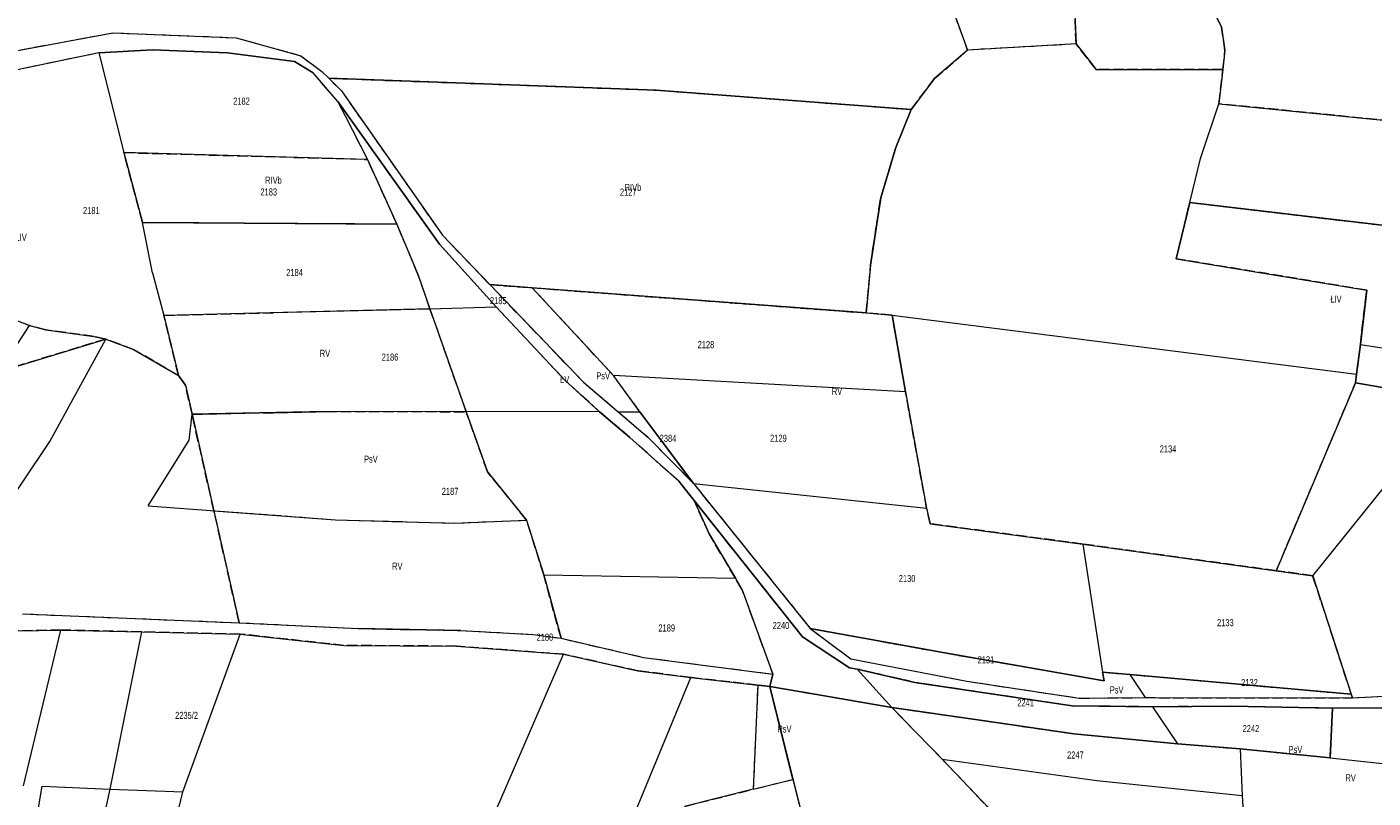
# Model space of a CAD drawing. Header units: metres. Extents: x 7496145 to 7500200, y 5498500 to 5502080.
# Tile 30 of 202: x 7497962 to 7498247, y 5499124 to 5499288. Entities that reach past the tile are written whole.
import ezdxf
from ezdxf.enums import TextEntityAlignment as Align

# ---------------------------------------------------------------- set-up
doc = ezdxf.new("R2010")
doc.units = ezdxf.units.M
doc.header["$MEASUREMENT"] = 0
for name, pattern in [('2.25_0.75', [3, 2.25, -0.75]), ('219-1000', [0]), ('egug-1000', [0])]:
    doc.linetypes.add(name, pattern=pattern)
for name, color, linetype in [('209-oznaczenie konturu klasyfikacyjnego', 7, 'CONTINUOUS'), ('211-numer działki ewidencyjnej', 7, 'CONTINUOUS'), ('217-kontur klasyfikacyjny', 7, 'CONTINUOUS'), ('218-kontur użytku gruntowego', 7, 'CONTINUOUS'), ('219-działka ewidencyjna', 7, 'CONTINUOUS')]:
    doc.layers.add(name, color=color, linetype=linetype)
doc.styles.get("Standard").update_dxf_attribs({"font": 'Working1250', "width": 0.75})

msp = doc.modelspace()

# ---------------------------------------------------------------- linework, layer by layer
at = {"layer": '217-kontur klasyfikacyjny', "color": 3, "linetype": '2.25_0.75', "lineweight": 18, "flags": 128}
for points in [[(7498161.26, 5499282.65), (7498156.9, 5499294.67)], [(7498184.25, 5499283.93), (7498183.77, 5499295.1)], [(7498215.08, 5499287.47), (7498211.46, 5499294.86)], [(7497933.97, 5499277.77), (7497980.07, 5499286.31)], [(7497980.07, 5499286.31), (7498006.19, 5499285.25)], [(7498215.82, 5499282.61), (7498215.08, 5499287.47)], [(7498006.19, 5499285.25), (7498019.9, 5499281.43)], [(7498184.25, 5499283.93), (7498161.26, 5499282.65)], [(7498188.51, 5499278.49), (7498184.25, 5499283.93)], [(7497977.05, 5499282.05), (7497956.42, 5499277.76)], [(7497988.45, 5499282.67), (7497977.05, 5499282.05)], [(7498004.36, 5499282.02), (7497988.45, 5499282.67)], [(7498018.57, 5499280.19), (7498004.36, 5499282.02)], [(7498019.9, 5499281.43), (7498024.32, 5499278.11)], [(7498154.21, 5499276.59), (7498161.26, 5499282.65)], [(7498215.36, 5499278.55), (7498215.82, 5499282.61)], [(7498022.53, 5499277.79), (7498018.57, 5499280.19)], [(7498027.75, 5499271.75), (7498022.53, 5499277.79)], [(7498024.32, 5499278.11), (7498025.81, 5499276.65)], [(7498215.36, 5499278.55), (7498188.51, 5499278.49)], [(7498214.52, 5499271.26), (7498215.36, 5499278.55)], [(7498025.81, 5499276.65), (7498095.23, 5499274.14)], [(7498025.81, 5499276.65), (7498028.5, 5499273.99)], [(7498149.29, 5499270.03), (7498154.21, 5499276.59)], [(7498028.5, 5499273.99), (7498049.93, 5499243.35)], [(7498095.23, 5499274.14), (7498149.29, 5499270.03)], [(7498034.05, 5499259.44), (7498027.75, 5499271.75)], [(7498049.31, 5499241.45), (7498027.75, 5499271.75)], [(7498146.03, 5499261.95), (7498149.29, 5499270.03)], [(7498334.55, 5499259.25), (7498214.52, 5499271.26)], [(7497986.33, 5499246.04), (7497982.4, 5499260.88)], [(7497982.4, 5499260.88), (7498034.05, 5499259.44)], [(7498142.83, 5499251.31), (7498146.03, 5499261.95)], [(7498040.28, 5499245.69), (7498034.05, 5499259.44)], [(7498140.67, 5499236.99), (7498142.83, 5499251.31)], [(7498205.5, 5499238.39), (7498208.34, 5499250.28)], [(7498208.34, 5499250.28), (7498267.74, 5499243.31)], [(7498040.28, 5499245.69), (7497986.33, 5499246.04)], [(7498044.81, 5499234.9), (7498040.28, 5499245.69)], [(7498049.93, 5499243.35), (7498059.94, 5499232.88)], [(7498061.31, 5499228.14), (7498049.31, 5499241.45)], [(7498245.86, 5499231.71), (7498205.5, 5499238.39)], [(7498047.28, 5499227.74), (7498044.81, 5499234.9)], [(7498139.76, 5499226.87), (7498140.67, 5499236.99)], [(7498059.94, 5499232.88), (7498068.97, 5499232.2)], [(7498059.94, 5499232.88), (7498079.83, 5499212.17)], [(7498068.97, 5499232.2), (7498139.76, 5499226.87)], [(7498086.19, 5499213.6), (7498068.97, 5499232.2)], [(7498244.52, 5499220.17), (7498245.86, 5499231.71)], [(7497962.38, 5499224.18), (7497953.5, 5499227.67)], [(7497990.87, 5499226.37), (7498047.28, 5499227.74)], [(7497993.96, 5499213.64), (7497990.87, 5499226.37)], [(7498054.97, 5499205.93), (7498047.28, 5499227.74)], [(7498075.87, 5499212.64), (7498061.31, 5499228.14)], [(7498145.26, 5499226.42), (7498139.76, 5499226.87)], [(7498148.09, 5499210.15), (7498145.26, 5499226.42)], [(7497965.84, 5499223.28), (7497962.38, 5499224.18)], [(7497976.05, 5499221.9), (7497965.84, 5499223.28)], [(7497978.56, 5499221.34), (7497823.42, 5499174.04)], [(7497978.56, 5499221.34), (7497976.05, 5499221.9)], [(7497984.46, 5499219.11), (7497978.56, 5499221.34)], [(7497993.96, 5499213.64), (7497984.46, 5499219.11)], [(7498243.71, 5499213.91), (7498244.52, 5499220.17)], [(7497995.45, 5499211.56), (7497993.96, 5499213.64)], [(7498083.22, 5499205.92), (7498075.87, 5499212.64)], [(7498079.83, 5499212.17), (7498087.17, 5499205.92)], [(7498091.79, 5499205.93), (7498086.19, 5499213.6)], [(7498226.7, 5499172.2), (7498243.52, 5499212.08)], [(7498243.52, 5499212.08), (7498243.71, 5499213.91)], [(7498243.52, 5499212.08), (7498254.92, 5499210.04)], [(7497996.84, 5499205.37), (7497995.45, 5499211.56)], [(7498152.56, 5499185.48), (7498148.09, 5499210.15)], [(7497996.84, 5499205.37), (7498025.34, 5499205.95)], [(7498001.46, 5499184.93), (7497996.84, 5499205.37)], [(7498025.34, 5499205.95), (7498054.97, 5499205.93)], [(7498059.46, 5499193.19), (7498054.97, 5499205.93)], [(7498089.65, 5499200.47), (7498083.22, 5499205.92)], [(7498087.17, 5499205.92), (7498093.46, 5499200.55)], [(7498103.13, 5499190.72), (7498091.79, 5499205.93)], [(7498100.01, 5499191.17), (7498089.65, 5499200.47)], [(7498093.46, 5499200.55), (7498103.13, 5499190.72)], [(7498067.76, 5499182.92), (7498059.46, 5499193.19)], [(7498103.3, 5499187.08), (7498100.01, 5499191.17)], [(7498103.13, 5499190.72), (7498127.9, 5499159.94)], [(7498106.45, 5499180.05), (7498103.3, 5499187.08)], [(7498126.29, 5499158.14), (7498103.3, 5499187.08)], [(7498006.84, 5499161.15), (7498001.46, 5499184.93)], [(7498001.46, 5499184.93), (7498027.24, 5499183.02)], [(7498153.3, 5499182.17), (7498152.56, 5499185.48)], [(7498027.24, 5499183.02), (7498052.38, 5499182.29)], [(7498052.38, 5499182.29), (7498067.76, 5499182.92)], [(7498071.42, 5499171.31), (7498067.76, 5499182.92)], [(7498185.67, 5499177.85), (7498153.3, 5499182.17)], [(7498112.03, 5499170.61), (7498106.45, 5499180.05)], [(7498226.7, 5499172.2), (7498185.67, 5499177.85)], [(7498234.42, 5499171.14), (7498226.7, 5499172.2)], [(7498075.06, 5499157.86), (7498071.42, 5499171.31)], [(7498113.48, 5499168.13), (7498112.03, 5499170.61)], [(7498242.6, 5499146), (7498234.42, 5499171.14)], [(7498120, 5499150.28), (7498113.48, 5499168.13)], [(7497960.88, 5499163.05), (7498006.84, 5499161.15)], [(7498006.84, 5499161.15), (7498032.06, 5499159.94)], [(7497969.05, 5499159.61), (7497959.74, 5499159.46)], [(7497986.17, 5499159.21), (7497969.05, 5499159.61)], [(7498007.04, 5499158.77), (7497986.17, 5499159.21)], [(7498029.01, 5499156.35), (7498007.04, 5499158.77)], [(7498032.06, 5499159.94), (7498053.85, 5499159.51)], [(7498053.85, 5499159.51), (7498069.12, 5499158.69)], [(7498069.12, 5499158.69), (7498075.06, 5499157.86)], [(7498075.06, 5499157.86), (7498092.58, 5499153.81)], [(7498136.19, 5499151.58), (7498126.29, 5499158.14)], [(7498127.9, 5499159.94), (7498156.45, 5499154.75)], [(7498127.9, 5499159.94), (7498136.48, 5499153.51)], [(7498052.92, 5499156.2), (7498029.01, 5499156.35)], [(7498075.59, 5499154.48), (7498052.92, 5499156.2)], [(7498091.35, 5499150.96), (7498075.59, 5499154.48)], [(7498092.58, 5499153.81), (7498107.91, 5499151.81)], [(7498136.48, 5499153.51), (7498161.08, 5499148.76)], [(7498156.45, 5499154.75), (7498190.2, 5499148.87)], [(7498102.61, 5499149.54), (7498091.35, 5499150.96)], [(7498116.78, 5499147.93), (7498102.61, 5499149.54)], [(7498107.91, 5499151.81), (7498120, 5499150.28)], [(7498120, 5499150.28), (7498119.31, 5499147.64)], [(7498137.85, 5499151.34), (7498136.19, 5499151.58)], [(7498150.08, 5499148.51), (7498137.85, 5499151.34)], [(7498190.2, 5499148.87), (7498189.82, 5499150.65)], [(7498189.82, 5499150.65), (7498195.64, 5499150.2)], [(7498195.64, 5499150.2), (7498242.6, 5499146)], [(7498116.78, 5499147.93), (7498115.79, 5499125.83)], [(7498119.31, 5499147.64), (7498116.78, 5499147.93)], [(7498119.31, 5499147.64), (7498128.9, 5499146.01)], [(7498124.23, 5499127.93), (7498119.31, 5499147.64)], [(7498183.44, 5499143.51), (7498150.08, 5499148.51)], [(7498161.08, 5499148.76), (7498184.93, 5499145.16)], [(7498128.9, 5499146.01), (7498145.21, 5499143.19)], [(7498200.48, 5499143.34), (7498183.44, 5499143.51)], [(7498184.93, 5499145.16), (7498198.87, 5499145.27)], [(7498198.87, 5499145.27), (7498242.85, 5499145.23)], [(7498217.11, 5499143.43), (7498200.48, 5499143.34)], [(7498238.64, 5499143.03), (7498217.11, 5499143.43)], [(7498242.85, 5499145.23), (7498242.6, 5499146)], [(7498242.85, 5499145.23), (7498252.26, 5499145.72)], [(7498145.21, 5499143.19), (7498163.93, 5499140.48)], [(7498155.87, 5499132.2), (7498145.21, 5499143.19)], [(7498238.1, 5499132.51), (7498238.64, 5499143.03)], [(7498249.07, 5499143.08), (7498238.64, 5499143.03)], [(7498163.93, 5499140.48), (7498183.78, 5499137.59)], [(7498183.78, 5499137.59), (7498205.72, 5499135.51)], [(7498205.72, 5499135.51), (7498219.03, 5499134.41)], [(7498177.15, 5499109.88), (7498155.87, 5499132.2)], [(7498219.03, 5499134.41), (7498238.1, 5499132.51)], [(7498115.79, 5499125.83), (7498124.23, 5499127.93)], [(7498124.23, 5499127.93), (7498132.19, 5499096.06)], [(7498101.22, 5499122.2), (7498115.79, 5499125.83)]]:
    msp.add_lwpolyline(points, dxfattribs=at)
at = {"layer": '218-kontur użytku gruntowego', "color": 3, "linetype": 'egug-1000', "lineweight": 18, "flags": 128}
for points in [[(7498156.9, 5499294.67), (7498161.26, 5499282.65)], [(7498183.77, 5499295.1), (7498184.25, 5499283.93)], [(7498211.46, 5499294.86), (7498215.08, 5499287.47)], [(7497933.97, 5499277.77), (7497980.07, 5499286.31)], [(7497980.07, 5499286.31), (7498006.19, 5499285.25)], [(7498215.08, 5499287.47), (7498215.82, 5499282.61)], [(7498006.19, 5499285.25), (7498019.9, 5499281.43)], [(7498184.25, 5499283.93), (7498161.26, 5499282.65)], [(7498184.25, 5499283.93), (7498188.51, 5499278.49)], [(7497977.05, 5499282.05), (7497956.42, 5499277.76)], [(7497988.45, 5499282.67), (7497977.05, 5499282.05)], [(7498004.36, 5499282.02), (7497988.45, 5499282.67)], [(7498018.57, 5499280.19), (7498004.36, 5499282.02)], [(7498019.9, 5499281.43), (7498024.32, 5499278.11)], [(7498161.26, 5499282.65), (7498154.21, 5499276.59)], [(7498215.82, 5499282.61), (7498215.36, 5499278.55)], [(7498022.53, 5499277.79), (7498018.57, 5499280.19)], [(7498027.75, 5499271.75), (7498022.53, 5499277.79)], [(7498024.32, 5499278.11), (7498025.81, 5499276.65)], [(7498188.51, 5499278.49), (7498215.36, 5499278.55)], [(7498215.36, 5499278.55), (7498214.52, 5499271.26)], [(7498025.81, 5499276.65), (7498028.5, 5499273.99)], [(7498095.23, 5499274.14), (7498025.81, 5499276.65)], [(7498154.21, 5499276.59), (7498149.29, 5499270.03)], [(7498028.5, 5499273.99), (7498049.93, 5499243.35)], [(7498149.29, 5499270.03), (7498095.23, 5499274.14)], [(7498027.75, 5499271.75), (7498034.05, 5499259.44)], [(7498049.31, 5499241.45), (7498027.75, 5499271.75)], [(7498149.29, 5499270.03), (7498146.03, 5499261.95)], [(7498214.52, 5499271.26), (7498334.55, 5499259.25)], [(7497982.4, 5499260.88), (7497986.33, 5499246.04)], [(7498034.05, 5499259.44), (7497982.4, 5499260.88)], [(7498146.03, 5499261.95), (7498142.83, 5499251.31)], [(7498034.05, 5499259.44), (7498040.28, 5499245.69)], [(7498142.83, 5499251.31), (7498140.67, 5499236.99)], [(7498208.34, 5499250.28), (7498205.5, 5499238.39)], [(7498267.74, 5499243.31), (7498208.34, 5499250.28)], [(7497986.33, 5499246.04), (7498040.28, 5499245.69)], [(7498040.28, 5499245.69), (7498044.81, 5499234.9)], [(7498049.93, 5499243.35), (7498059.94, 5499232.88)], [(7498061.31, 5499228.14), (7498049.31, 5499241.45)], [(7498205.5, 5499238.39), (7498245.86, 5499231.71)], [(7498044.81, 5499234.9), (7498047.28, 5499227.74)], [(7498140.67, 5499236.99), (7498139.76, 5499226.87)], [(7498059.94, 5499232.88), (7498079.83, 5499212.17)], [(7498068.97, 5499232.2), (7498059.94, 5499232.88)], [(7498086.19, 5499213.6), (7498068.97, 5499232.2)], [(7498139.76, 5499226.87), (7498068.97, 5499232.2)], [(7498245.86, 5499231.71), (7498244.52, 5499220.17)], [(7497953.5, 5499227.67), (7497962.38, 5499224.18)], [(7498047.28, 5499227.74), (7497990.87, 5499226.37)], [(7497990.87, 5499226.37), (7497993.96, 5499213.64)], [(7498047.28, 5499227.74), (7498054.97, 5499205.93)], [(7498075.87, 5499212.64), (7498061.31, 5499228.14)], [(7498139.76, 5499226.87), (7498145.26, 5499226.42)], [(7498145.26, 5499226.42), (7498148.09, 5499210.15)], [(7497962.38, 5499224.18), (7497965.84, 5499223.28)], [(7497965.84, 5499223.28), (7497976.05, 5499221.9)], [(7497823.42, 5499174.04), (7497978.56, 5499221.34)], [(7497976.05, 5499221.9), (7497978.56, 5499221.34)], [(7497978.56, 5499221.34), (7497984.46, 5499219.11)], [(7497984.46, 5499219.11), (7497993.96, 5499213.64)], [(7498244.52, 5499220.17), (7498243.71, 5499213.91)], [(7497993.96, 5499213.64), (7497995.45, 5499211.56)], [(7498083.22, 5499205.92), (7498075.87, 5499212.64)], [(7498079.83, 5499212.17), (7498087.17, 5499205.92)], [(7498091.79, 5499205.93), (7498086.19, 5499213.6)], [(7498243.52, 5499212.08), (7498226.7, 5499172.2)], [(7498243.71, 5499213.91), (7498243.52, 5499212.08)], [(7498254.92, 5499210.04), (7498243.52, 5499212.08)], [(7497995.45, 5499211.56), (7497996.84, 5499205.37)], [(7498148.09, 5499210.15), (7498152.56, 5499185.48)], [(7498025.34, 5499205.95), (7497996.84, 5499205.37)], [(7497996.84, 5499205.37), (7498001.46, 5499184.93)], [(7498054.97, 5499205.93), (7498025.34, 5499205.95)], [(7498054.97, 5499205.93), (7498059.46, 5499193.19)], [(7498089.65, 5499200.47), (7498083.22, 5499205.92)], [(7498087.17, 5499205.92), (7498093.46, 5499200.55)], [(7498103.13, 5499190.72), (7498091.79, 5499205.93)], [(7498100.01, 5499191.17), (7498089.65, 5499200.47)], [(7498093.46, 5499200.55), (7498103.13, 5499190.72)], [(7498059.46, 5499193.19), (7498067.76, 5499182.92)], [(7498103.3, 5499187.08), (7498100.01, 5499191.17)], [(7498103.13, 5499190.72), (7498127.9, 5499159.94)], [(7498103.3, 5499187.08), (7498106.45, 5499180.05)], [(7498126.29, 5499158.14), (7498103.3, 5499187.08)], [(7498001.46, 5499184.93), (7498027.24, 5499183.02)], [(7498001.46, 5499184.93), (7498006.84, 5499161.15)], [(7498152.56, 5499185.48), (7498153.3, 5499182.17)], [(7498027.24, 5499183.02), (7498052.38, 5499182.29)], [(7498052.38, 5499182.29), (7498067.76, 5499182.92)], [(7498067.76, 5499182.92), (7498071.42, 5499171.31)], [(7498153.3, 5499182.17), (7498185.67, 5499177.85)], [(7498106.45, 5499180.05), (7498112.03, 5499170.61)], [(7498185.67, 5499177.85), (7498226.7, 5499172.2)], [(7498226.7, 5499172.2), (7498234.42, 5499171.14)], [(7498071.42, 5499171.31), (7498075.06, 5499157.86)], [(7498112.03, 5499170.61), (7498113.48, 5499168.13)], [(7498234.42, 5499171.14), (7498242.6, 5499146)], [(7498113.48, 5499168.13), (7498120, 5499150.28)], [(7497960.88, 5499163.05), (7498006.84, 5499161.15)], [(7498006.84, 5499161.15), (7498032.06, 5499159.94)], [(7497959.74, 5499159.46), (7497969.05, 5499159.61)], [(7497969.05, 5499159.61), (7497986.17, 5499159.21)], [(7497986.17, 5499159.21), (7498007.04, 5499158.77)], [(7498007.04, 5499158.77), (7498029.01, 5499156.35)], [(7498032.06, 5499159.94), (7498053.85, 5499159.51)], [(7498053.85, 5499159.51), (7498069.12, 5499158.69)], [(7498069.12, 5499158.69), (7498075.06, 5499157.86)], [(7498075.06, 5499157.86), (7498092.58, 5499153.81)], [(7498136.19, 5499151.58), (7498126.29, 5499158.14)], [(7498127.9, 5499159.94), (7498136.48, 5499153.51)], [(7498156.45, 5499154.75), (7498127.9, 5499159.94)], [(7498029.01, 5499156.35), (7498052.92, 5499156.2)], [(7498052.92, 5499156.2), (7498075.59, 5499154.48)], [(7498075.59, 5499154.48), (7498091.35, 5499150.96)], [(7498092.58, 5499153.81), (7498107.91, 5499151.81)], [(7498136.48, 5499153.51), (7498161.08, 5499148.76)], [(7498190.2, 5499148.87), (7498156.45, 5499154.75)], [(7498091.35, 5499150.96), (7498102.61, 5499149.54)], [(7498102.61, 5499149.54), (7498116.78, 5499147.93)], [(7498107.91, 5499151.81), (7498120, 5499150.28)], [(7498120, 5499150.28), (7498119.31, 5499147.64)], [(7498137.85, 5499151.34), (7498136.19, 5499151.58)], [(7498150.08, 5499148.51), (7498137.85, 5499151.34)], [(7498195.64, 5499150.2), (7498189.82, 5499150.65)], [(7498189.82, 5499150.65), (7498190.2, 5499148.87)], [(7498242.6, 5499146), (7498195.64, 5499150.2)], [(7498116.78, 5499147.93), (7498115.79, 5499125.83)], [(7498119.31, 5499147.64), (7498116.78, 5499147.93)], [(7498124.23, 5499127.93), (7498119.31, 5499147.64)], [(7498128.9, 5499146.01), (7498119.31, 5499147.64)], [(7498183.44, 5499143.51), (7498150.08, 5499148.51)], [(7498161.08, 5499148.76), (7498184.93, 5499145.16)], [(7498145.21, 5499143.19), (7498128.9, 5499146.01)], [(7498200.48, 5499143.34), (7498183.44, 5499143.51)], [(7498184.93, 5499145.16), (7498198.87, 5499145.27)], [(7498198.87, 5499145.27), (7498242.85, 5499145.23)], [(7498217.11, 5499143.43), (7498200.48, 5499143.34)], [(7498238.64, 5499143.03), (7498217.11, 5499143.43)], [(7498242.6, 5499146), (7498242.85, 5499145.23)], [(7498242.85, 5499145.23), (7498252.26, 5499145.72)], [(7498145.21, 5499143.19), (7498155.87, 5499132.2)], [(7498163.93, 5499140.48), (7498145.21, 5499143.19)], [(7498238.64, 5499143.03), (7498238.1, 5499132.51)], [(7498249.07, 5499143.08), (7498238.64, 5499143.03)], [(7498183.78, 5499137.59), (7498163.93, 5499140.48)], [(7498205.72, 5499135.51), (7498183.78, 5499137.59)], [(7498219.03, 5499134.41), (7498205.72, 5499135.51)], [(7498155.87, 5499132.2), (7498177.15, 5499109.88)], [(7498238.1, 5499132.51), (7498219.03, 5499134.41)], [(7498115.79, 5499125.83), (7498124.23, 5499127.93)], [(7498124.23, 5499127.93), (7498132.19, 5499096.06)], [(7498115.79, 5499125.83), (7498101.22, 5499122.2)]]:
    msp.add_lwpolyline(points, dxfattribs=at)
at = {"layer": '219-działka ewidencyjna', "color": 3, "linetype": '219-1000', "lineweight": 18, "flags": 128}
for points in [[(7497933.97, 5499277.77), (7497980.07, 5499286.31)], [(7497980.07, 5499286.31), (7498006.19, 5499285.25)], [(7498006.19, 5499285.25), (7498019.9, 5499281.43)], [(7497977.05, 5499282.05), (7497956.42, 5499277.76)], [(7497977.05, 5499282.05), (7497988.45, 5499282.67)], [(7497977.05, 5499282.05), (7497982.4, 5499260.88)], [(7497988.45, 5499282.67), (7498004.36, 5499282.02)], [(7498004.36, 5499282.02), (7498018.57, 5499280.19)], [(7498019.9, 5499281.43), (7498024.32, 5499278.11)], [(7498018.57, 5499280.19), (7498022.53, 5499277.79)], [(7498027.75, 5499271.75), (7498022.53, 5499277.79)], [(7498024.32, 5499278.11), (7498025.81, 5499276.65)], [(7498025.81, 5499276.65), (7498028.5, 5499273.99)], [(7498025.81, 5499276.65), (7498095.23, 5499274.14)], [(7498028.5, 5499273.99), (7498049.93, 5499243.35)], [(7498095.23, 5499274.14), (7498149.29, 5499270.03)], [(7498027.75, 5499271.75), (7498034.05, 5499259.44)], [(7498027.75, 5499271.75), (7498049.31, 5499241.45)], [(7498146.03, 5499261.95), (7498149.29, 5499270.03)], [(7498210.66, 5499259.66), (7498214.52, 5499271.26)], [(7498214.52, 5499271.26), (7498334.55, 5499259.25)], [(7497982.4, 5499260.88), (7497986.33, 5499246.04)], [(7498034.05, 5499259.44), (7497982.4, 5499260.88)], [(7498142.83, 5499251.31), (7498146.03, 5499261.95)], [(7498034.05, 5499259.44), (7498040.28, 5499245.69)], [(7498208.34, 5499250.28), (7498210.66, 5499259.66)], [(7498140.67, 5499236.99), (7498142.83, 5499251.31)], [(7498205.5, 5499238.39), (7498208.34, 5499250.28)], [(7498208.34, 5499250.28), (7498267.74, 5499243.31)], [(7497988.45, 5499235.37), (7497986.33, 5499246.04)], [(7498040.28, 5499245.69), (7497986.33, 5499246.04)], [(7498040.28, 5499245.69), (7498044.81, 5499234.9)], [(7498049.93, 5499243.35), (7498059.94, 5499232.88)], [(7498049.31, 5499241.45), (7498061.31, 5499228.14)], [(7498205.5, 5499238.39), (7498245.86, 5499231.71)], [(7497988.45, 5499235.37), (7497990.87, 5499226.37)], [(7498044.81, 5499234.9), (7498047.28, 5499227.74)], [(7498140.67, 5499236.99), (7498139.76, 5499226.87)], [(7498059.94, 5499232.88), (7498079.83, 5499212.17)], [(7498059.94, 5499232.88), (7498139.76, 5499226.87)], [(7498244.52, 5499220.17), (7498245.86, 5499231.71)], [(7497953.5, 5499227.67), (7497962.38, 5499224.18)], [(7498047.28, 5499227.74), (7497990.87, 5499226.37)], [(7497990.87, 5499226.37), (7497993.96, 5499213.64)], [(7498047.28, 5499227.74), (7498061.31, 5499228.14)], [(7498061.31, 5499228.14), (7498075.87, 5499212.64)], [(7498139.76, 5499226.87), (7498145.26, 5499226.42)], [(7498145.26, 5499226.42), (7498243.71, 5499213.91)], [(7498148.09, 5499210.15), (7498145.26, 5499226.42)], [(7497948.32, 5499202.57), (7497962.38, 5499224.18)], [(7497962.38, 5499224.18), (7497965.84, 5499223.28)], [(7497965.84, 5499223.28), (7497976.05, 5499221.9)], [(7497966.68, 5499199.59), (7497978.56, 5499221.34)], [(7497976.05, 5499221.9), (7497978.56, 5499221.34)], [(7497978.56, 5499221.34), (7497984.46, 5499219.11)], [(7497984.46, 5499219.11), (7497993.96, 5499213.64)], [(7498243.71, 5499213.91), (7498244.52, 5499220.17)], [(7498244.52, 5499220.17), (7498323.95, 5499207.85)], [(7497993.96, 5499213.64), (7497995.45, 5499211.56)], [(7498075.87, 5499212.64), (7498083.22, 5499205.92)], [(7498079.83, 5499212.17), (7498087.17, 5499205.92)], [(7498091.79, 5499205.93), (7498086.19, 5499213.6)], [(7498148.09, 5499210.15), (7498086.19, 5499213.6)], [(7498243.52, 5499212.08), (7498243.71, 5499213.91)], [(7498243.52, 5499212.08), (7498254.92, 5499210.04)], [(7497995.45, 5499211.56), (7497996.84, 5499205.37)], [(7498148.09, 5499210.15), (7498152.56, 5499185.48)], [(7497996.22, 5499199.86), (7497996.84, 5499205.37)], [(7497996.84, 5499205.37), (7498025.34, 5499205.95)], [(7498083.22, 5499205.92), (7498025.34, 5499205.95)], [(7498083.22, 5499205.92), (7498089.65, 5499200.47)], [(7498087.17, 5499205.92), (7498091.79, 5499205.93)], [(7498087.17, 5499205.92), (7498093.46, 5499200.55)], [(7498091.79, 5499205.93), (7498103.13, 5499190.72)], [(7498089.65, 5499200.47), (7498100.01, 5499191.17)], [(7498093.46, 5499200.55), (7498103.13, 5499190.72)], [(7498234.42, 5499171.14), (7498258.71, 5499201.2)], [(7497943.88, 5499165.58), (7497966.68, 5499199.59)], [(7497987.52, 5499185.96), (7497996.22, 5499199.86)], [(7498100.01, 5499191.17), (7498103.3, 5499187.08)], [(7498103.13, 5499190.72), (7498152.56, 5499185.48)], [(7498103.13, 5499190.72), (7498127.9, 5499159.94)], [(7498103.3, 5499187.08), (7498126.29, 5499158.14)], [(7498103.3, 5499187.08), (7498106.45, 5499180.05)], [(7497987.52, 5499185.96), (7498027.24, 5499183.02)], [(7498152.56, 5499185.48), (7498153.3, 5499182.17)], [(7498027.24, 5499183.02), (7498052.38, 5499182.29)], [(7498052.38, 5499182.29), (7498067.76, 5499182.92)], [(7498067.76, 5499182.92), (7498071.42, 5499171.31)], [(7498153.3, 5499182.17), (7498185.67, 5499177.85)], [(7498106.45, 5499180.05), (7498112.03, 5499170.61)], [(7498185.67, 5499177.85), (7498189.82, 5499150.65)], [(7498185.67, 5499177.85), (7498234.42, 5499171.14)], [(7498071.42, 5499171.31), (7498075.06, 5499157.86)], [(7498071.42, 5499171.31), (7498112.03, 5499170.61)], [(7498113.48, 5499168.13), (7498112.03, 5499170.61)], [(7498234.42, 5499171.14), (7498242.6, 5499146)], [(7498113.48, 5499168.13), (7498120, 5499150.28)], [(7497960.88, 5499163.05), (7498006.84, 5499161.15)], [(7498006.84, 5499161.15), (7498032.06, 5499159.94)], [(7497959.74, 5499159.46), (7497969.05, 5499159.61)], [(7497961.12, 5499126.54), (7497969.05, 5499159.61)], [(7497969.05, 5499159.61), (7497986.17, 5499159.21)], [(7497979.46, 5499125.87), (7497986.17, 5499159.21)], [(7497986.17, 5499159.21), (7498007.04, 5499158.77)], [(7497994.92, 5499125.31), (7498007.04, 5499158.77)], [(7498007.04, 5499158.77), (7498029.01, 5499156.35)], [(7498053.85, 5499159.51), (7498032.06, 5499159.94)], [(7498053.85, 5499159.51), (7498069.12, 5499158.69)], [(7498069.12, 5499158.69), (7498075.06, 5499157.86)], [(7498075.06, 5499157.86), (7498092.58, 5499153.81)], [(7498126.29, 5499158.14), (7498136.19, 5499151.58)], [(7498127.9, 5499159.94), (7498136.48, 5499153.51)], [(7498127.9, 5499159.94), (7498156.45, 5499154.75)], [(7498029.01, 5499156.35), (7498052.92, 5499156.2)], [(7498052.92, 5499156.2), (7498075.59, 5499154.48)], [(7498058.7, 5499115.38), (7498075.59, 5499154.48)], [(7498075.59, 5499154.48), (7498091.35, 5499150.96)], [(7498092.58, 5499153.81), (7498107.91, 5499151.81)], [(7498136.48, 5499153.51), (7498161.08, 5499148.76)], [(7498156.45, 5499154.75), (7498190.2, 5499148.87)], [(7498083.85, 5499104.14), (7498102.61, 5499149.54)], [(7498091.35, 5499150.96), (7498102.61, 5499149.54)], [(7498102.61, 5499149.54), (7498119.31, 5499147.64)], [(7498107.91, 5499151.81), (7498120, 5499150.28)], [(7498119.31, 5499147.64), (7498120, 5499150.28)], [(7498136.19, 5499151.58), (7498137.85, 5499151.34)], [(7498137.85, 5499151.34), (7498150.08, 5499148.51)], [(7498137.85, 5499151.34), (7498145.21, 5499143.19)], [(7498189.82, 5499150.65), (7498190.2, 5499148.87)], [(7498189.82, 5499150.65), (7498195.64, 5499150.2)], [(7498195.64, 5499150.2), (7498242.6, 5499146)], [(7498195.64, 5499150.2), (7498198.87, 5499145.27)], [(7498119.31, 5499147.64), (7498132.19, 5499096.06)], [(7498119.31, 5499147.64), (7498128.9, 5499146.01)], [(7498150.08, 5499148.51), (7498183.44, 5499143.51)], [(7498161.08, 5499148.76), (7498184.93, 5499145.16)], [(7498128.9, 5499146.01), (7498145.21, 5499143.19)], [(7498183.44, 5499143.51), (7498200.48, 5499143.34)], [(7498184.93, 5499145.16), (7498198.87, 5499145.27)], [(7498198.87, 5499145.27), (7498242.85, 5499145.23)], [(7498200.48, 5499143.34), (7498217.11, 5499143.43)], [(7498217.11, 5499143.43), (7498238.64, 5499143.03)], [(7498242.6, 5499146), (7498242.85, 5499145.23)], [(7498242.85, 5499145.23), (7498252.26, 5499145.72)], [(7498145.21, 5499143.19), (7498155.87, 5499132.2)], [(7498145.21, 5499143.19), (7498163.93, 5499140.48)], [(7498200.48, 5499143.34), (7498205.72, 5499135.51)], [(7498238.1, 5499132.51), (7498238.64, 5499143.03)], [(7498238.64, 5499143.03), (7498249.07, 5499143.08)], [(7498163.93, 5499140.48), (7498183.78, 5499137.59)], [(7498183.78, 5499137.59), (7498205.72, 5499135.51)], [(7498205.72, 5499135.51), (7498219.03, 5499134.41)], [(7498155.87, 5499132.2), (7498177.15, 5499109.88)], [(7498155.87, 5499132.2), (7498188.65, 5499127.67)], [(7498219.03, 5499134.41), (7498238.1, 5499132.51)], [(7498219.03, 5499134.41), (7498219.46, 5499124.5)], [(7498238.1, 5499132.51), (7498274.68, 5499128.56)], [(7497957.23, 5499080.11), (7497965.07, 5499126.47)], [(7497965.07, 5499126.47), (7497979.46, 5499125.87)], [(7498188.65, 5499127.67), (7498219.46, 5499124.5)], [(7497969.5, 5499080.49), (7497979.46, 5499125.87)], [(7497979.46, 5499125.87), (7497994.92, 5499125.31)], [(7497984.28, 5499081.11), (7497994.92, 5499125.31)], [(7498219.46, 5499124.5), (7498219.84, 5499118.21)]]:
    msp.add_lwpolyline(points, dxfattribs=at)

# ---------------------------------------------------------------- texts
at = {"layer": '209-oznaczenie konturu klasyfikacyjnego', "color": 3, "linetype": 'Continuous', "lineweight": 18, "width": 0.79}
for s, p in [('RIVb', (7498012.34, 5499254.29)), ('RIVb', (7498088.55, 5499252.76)), ('ŁIV', (7497959.42, 5499242.17)), ('ŁIV', (7498238.16, 5499229.07)), ('RV', (7498023.92, 5499217.56)), ('ŁV', (7498074.88, 5499212.02)), ('PsV', (7498082.54, 5499212.8)), ('RV', (7498132.47, 5499209.5)), ('PsV', (7498033.3, 5499195.12)), ('RV', (7498039.26, 5499172.4)), ('PsV', (7498191.4, 5499146.16)), ('PsV', (7498121.01, 5499137.88)), ('PsV', (7498229.3, 5499133.51)), ('RV', (7498241.35, 5499127.53))]:
    msp.add_text(s, height=1.5, dxfattribs=at).set_placement(p)
at = {"layer": '211-numer działki ewidencyjnej', "color": 3, "linetype": 'Continuous', "lineweight": 18, "width": 0.79}
for s, p in [('2182', (7498005.55, 5499271.06)), ('2127', (7498087.55, 5499251.76)), ('2181', (7497973.73, 5499247.85)), ('2185', (7498060, 5499228.74)), ('2128', (7498104.02, 5499219.4)), ('2186', (7498037.05, 5499216.76)), ('2384', (7498095.98, 5499199.53)), ('2129', (7498119.38, 5499199.54)), ('2187', (7498049.78, 5499188.28)), ('2130', (7498146.67, 5499169.8)), ('2240', (7498119.93, 5499159.82)), ('2131', (7498163.39, 5499152.55)), ('2132', (7498219.25, 5499147.72)), ('2241', (7498171.79, 5499143.43)), ('2242', (7498219.56, 5499137.97))]:
    msp.add_text(s, height=1.5, dxfattribs=at).set_placement(p)
for s, p in [('2183', (7498011.34, 5499253.29)), ('2184', (7498016.81, 5499236.21)), ('2134', (7498201.99, 5499198.78)), ('2189', (7498095.71, 5499160.8)), ('2133', (7498214.14, 5499161.93)), ('2180', (7498069.88, 5499158.86)), ('2235/2', (7497993.25, 5499142.26)), ('2247', (7498182.34, 5499133.85))]:
    msp.add_text(s, height=1.5, dxfattribs=at).set_placement(p, align=Align.TOP_LEFT)

doc.saveas('drawing.dxf')
